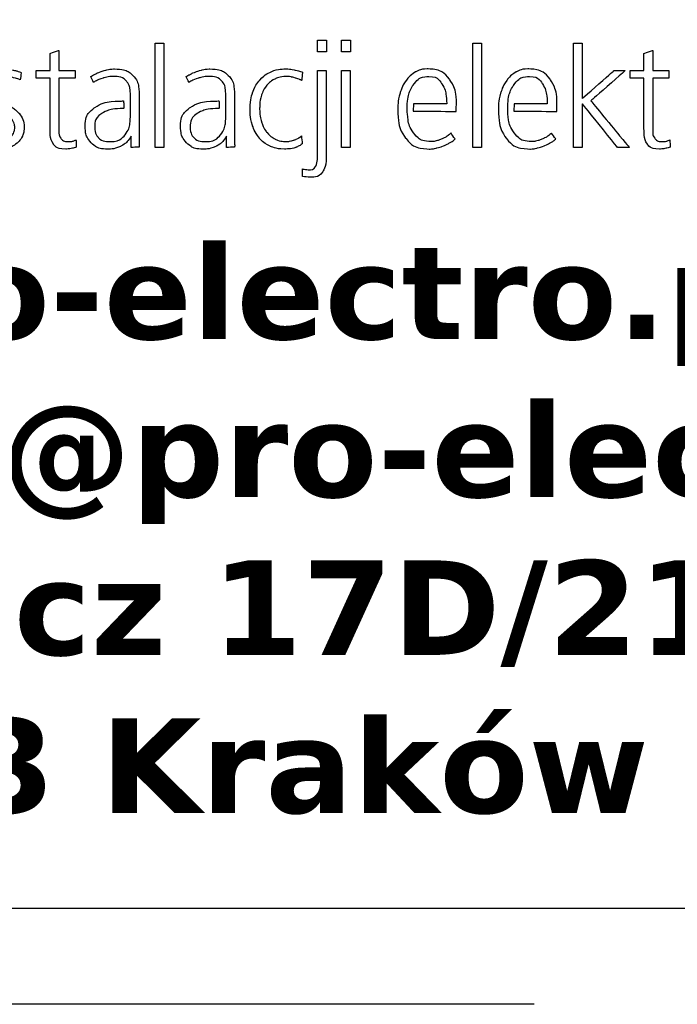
# Model space of a CAD drawing. Header units: centimetres. Extents: x -120 to 11700, y -2329 to 333.
# Tile 7 of 18: x 94 to 101, y -1 to 9. Entities that reach past the tile are written whole.
import ezdxf

# ---------------------------------------------------------------- set-up
doc = ezdxf.new("R2010")
doc.units = ezdxf.units.CM
doc.linetypes.add('BORDER', pattern=[1.75, 0.5, -0.25, 0.5, -0.25, 0, -0.25])
doc.linetypes.add('HIDDEN', pattern=[0.375, 0.25, -0.125])
doc.layers.add('E_linie pomocnicze', color=252, linetype='Continuous', plot=False)
doc.layers.add('E_tabelka_ramka', color=5, linetype='Continuous')
doc.layers.add('logo', color=251, linetype='Continuous')
doc.styles.add('firma', font='DEJAVUSERIF.TTF', dxfattribs={"height": 30})

# ---------------------------------------------------------------- blocks, each defined once
blk = doc.blocks.new('E_ramka_A4_tablice')
at = {"ltscale": 10}
blk.add_line((0, 0), (286, 0), dxfattribs=at)
blk.add_lwpolyline([(79.972, 0), (109.972, 0), (109.972, 16), (79.972, 16)], close=True)
at = {"layer": 'E_linie pomocnicze', "linetype": 'HIDDEN', "ltscale": 50}
blk.add_lwpolyline([(-1, 181), (287, 181), (287, -1), (-1, -1)], close=True, dxfattribs=at)
blk = doc.blocks.new('A$C66C0421A')
at = {"layer": 'logo', "ltscale": 0.5}
for points, knots in [([(-204.87, 39.18), (-204.87, 39.18), (-203, 39.18), (-203, 39.18), (-203, 39.18), (-203, 39.18), (-203, 41.67), (-203, 41.67), (-203, 41.67), (-203, 41.67), (-204.87, 41.67), (-204.87, 41.67), (-204.87, 41.67), (-204.87, 41.67), (-204.87, 39.18), (-204.87, 39.18)], [0, 0, 0, 0, 0.25, 0.25, 0.25, 0.375, 0.5, 0.5, 0.5, 0.625, 0.75, 0.75, 0.75, 0.875, 1, 1, 1, 1]), ([(-199.78, 39.18), (-199.78, 39.18), (-197.9, 39.18), (-197.9, 39.18), (-197.9, 39.18), (-197.9, 39.18), (-197.9, 41.67), (-197.9, 41.67), (-197.9, 41.67), (-197.9, 41.67), (-199.78, 41.67), (-199.78, 41.67), (-199.78, 41.67), (-199.78, 41.67), (-199.78, 39.18), (-199.78, 39.18)], [0, 0, 0, 0, 0.25, 0.25, 0.25, 0.375, 0.5, 0.5, 0.5, 0.625, 0.75, 0.75, 0.75, 0.875, 1, 1, 1, 1]), ([(-259.49, 22.49), (-259.49, 22.49), (-259.49, 33.65), (-259.49, 33.65), (-259.49, 33.65), (-259.49, 33.65), (-256.06, 33.65), (-256.06, 33.65), (-256.06, 33.65), (-256.06, 33.65), (-256.06, 35.23), (-256.06, 35.23), (-256.06, 35.23), (-256.06, 35.23), (-259.49, 35.23), (-259.49, 35.23), (-259.49, 35.23), (-259.49, 35.23), (-259.49, 39.51), (-259.49, 39.51), (-259.49, 39.51), (-259.49, 39.51), (-261.34, 38.86), (-261.34, 38.86), (-261.34, 38.86), (-261.34, 38.86), (-261.34, 35.23), (-261.34, 35.23), (-261.34, 35.23), (-261.34, 35.23), (-264.26, 35.23), (-264.26, 35.23), (-264.26, 35.23), (-264.26, 35.23), (-264.26, 33.65), (-264.26, 33.65), (-264.26, 33.65), (-264.26, 33.65), (-261.34, 33.65), (-261.34, 33.65), (-261.34, 33.65), (-261.34, 33.65), (-261.34, 23.08), (-261.34, 23.08), (-261.34, 23.08), (-261.34, 21.49), (-261.1, 20.37), (-260.62, 19.69), (-260.62, 19.69), (-260.14, 19.02), (-259.28, 18.68), (-258.03, 18.68), (-258.03, 18.68), (-257.52, 18.68), (-257.05, 18.74), (-256.62, 18.84), (-256.62, 18.84), (-256.19, 18.95), (-255.92, 19.03), (-255.8, 19.09), (-255.8, 19.09), (-255.8, 19.09), (-255.86, 20.59), (-255.86, 20.59), (-255.86, 20.59), (-256.02, 20.53), (-256.23, 20.46), (-256.49, 20.37), (-256.49, 20.37), (-256.75, 20.28), (-257.1, 20.24), (-257.53, 20.24), (-257.53, 20.24), (-258.13, 20.24), (-258.61, 20.43), (-258.96, 20.82), (-258.96, 20.82), (-259.32, 21.21), (-259.49, 21.77), (-259.49, 22.49)], [0, 0, 0, 0, 0.05, 0.05, 0.05, 0.075, 0.1, 0.1, 0.1, 0.125, 0.15, 0.15, 0.15, 0.175, 0.2, 0.2, 0.2, 0.225, 0.25, 0.25, 0.25, 0.275, 0.3, 0.3, 0.3, 0.325, 0.35, 0.35, 0.35, 0.375, 0.4, 0.4, 0.4, 0.425, 0.45, 0.45, 0.45, 0.475, 0.5, 0.5, 0.5, 0.525, 0.55, 0.55, 0.55, 0.575, 0.6, 0.6, 0.6, 0.625, 0.65, 0.65, 0.65, 0.675, 0.7, 0.7, 0.7, 0.725, 0.75, 0.75, 0.75, 0.775, 0.8, 0.8, 0.8, 0.825, 0.85, 0.85, 0.85, 0.875, 0.9, 0.9, 0.9, 0.925, 0.95, 0.95, 0.95, 0.975, 1, 1, 1, 1]), ([(-239.14, 41), (-239.14, 41), (-239.14, 19.03), (-239.14, 19.03), (-239.14, 19.03), (-239.14, 19.03), (-237.32, 19.03), (-237.32, 19.03), (-237.32, 19.03), (-237.32, 19.03), (-237.32, 41), (-237.32, 41), (-237.32, 41), (-237.32, 41), (-239.14, 41), (-239.14, 41)], [0, 0, 0, 0, 0.25, 0.25, 0.25, 0.375, 0.5, 0.5, 0.5, 0.625, 0.75, 0.75, 0.75, 0.875, 1, 1, 1, 1]), ([(-172.04, 41), (-172.04, 41), (-172.04, 19.03), (-172.04, 19.03), (-172.04, 19.03), (-172.04, 19.03), (-170.23, 19.03), (-170.23, 19.03), (-170.23, 19.03), (-170.23, 19.03), (-170.23, 41), (-170.23, 41), (-170.23, 41), (-170.23, 41), (-172.04, 41), (-172.04, 41)], [0, 0, 0, 0, 0.25, 0.25, 0.25, 0.375, 0.5, 0.5, 0.5, 0.625, 0.75, 0.75, 0.75, 0.875, 1, 1, 1, 1]), ([(-150.81, 41), (-150.81, 41), (-150.81, 19.03), (-150.81, 19.03), (-150.81, 19.03), (-150.81, 19.03), (-148.97, 19.03), (-148.97, 19.03), (-148.97, 19.03), (-148.97, 19.03), (-148.97, 28.11), (-148.97, 28.11), (-148.97, 28.11), (-148.97, 28.11), (-148.91, 28.2), (-148.91, 28.2), (-148.91, 28.2), (-148.91, 28.2), (-141.53, 19.03), (-141.53, 19.03), (-141.53, 19.03), (-141.53, 19.03), (-139.04, 19.03), (-139.04, 19.03), (-139.04, 19.03), (-139.04, 19.03), (-147.15, 28.85), (-147.15, 28.85), (-147.15, 28.85), (-147.15, 28.85), (-139.89, 35.23), (-139.89, 35.23), (-139.89, 35.23), (-139.89, 35.23), (-142.26, 35.23), (-142.26, 35.23), (-142.26, 35.23), (-142.26, 35.23), (-148.97, 29.34), (-148.97, 29.34), (-148.97, 29.34), (-148.97, 29.34), (-148.97, 41), (-148.97, 41), (-148.97, 41), (-148.97, 41), (-150.81, 41), (-150.81, 41)], [0, 0, 0, 0, 0.083333, 0.083333, 0.083333, 0.125, 0.166667, 0.166667, 0.166667, 0.208333, 0.25, 0.25, 0.25, 0.291667, 0.333333, 0.333333, 0.333333, 0.375, 0.416667, 0.416667, 0.416667, 0.458333, 0.5, 0.5, 0.5, 0.541667, 0.583333, 0.583333, 0.583333, 0.625, 0.666667, 0.666667, 0.666667, 0.708333, 0.75, 0.75, 0.75, 0.791667, 0.833333, 0.833333, 0.833333, 0.875, 0.916667, 0.916667, 0.916667, 0.958333, 1, 1, 1, 1]), ([(-134.09, 22.49), (-134.09, 22.49), (-134.09, 33.65), (-134.09, 33.65), (-134.09, 33.65), (-134.09, 33.65), (-130.66, 33.65), (-130.66, 33.65), (-130.66, 33.65), (-130.66, 33.65), (-130.66, 35.23), (-130.66, 35.23), (-130.66, 35.23), (-130.66, 35.23), (-134.09, 35.23), (-134.09, 35.23), (-134.09, 35.23), (-134.09, 35.23), (-134.09, 39.51), (-134.09, 39.51), (-134.09, 39.51), (-134.09, 39.51), (-135.93, 38.86), (-135.93, 38.86), (-135.93, 38.86), (-135.93, 38.86), (-135.93, 35.23), (-135.93, 35.23), (-135.93, 35.23), (-135.93, 35.23), (-138.86, 35.23), (-138.86, 35.23), (-138.86, 35.23), (-138.86, 35.23), (-138.86, 33.65), (-138.86, 33.65), (-138.86, 33.65), (-138.86, 33.65), (-135.93, 33.65), (-135.93, 33.65), (-135.93, 33.65), (-135.93, 33.65), (-135.93, 23.08), (-135.93, 23.08), (-135.93, 23.08), (-135.93, 21.49), (-135.69, 20.37), (-135.22, 19.69), (-135.22, 19.69), (-134.74, 19.02), (-133.87, 18.68), (-132.62, 18.68), (-132.62, 18.68), (-132.12, 18.68), (-131.65, 18.74), (-131.22, 18.84), (-131.22, 18.84), (-130.79, 18.95), (-130.52, 19.03), (-130.4, 19.09), (-130.4, 19.09), (-130.4, 19.09), (-130.46, 20.59), (-130.46, 20.59), (-130.46, 20.59), (-130.61, 20.53), (-130.82, 20.46), (-131.09, 20.37), (-131.09, 20.37), (-131.35, 20.28), (-131.7, 20.24), (-132.13, 20.24), (-132.13, 20.24), (-132.73, 20.24), (-133.21, 20.43), (-133.56, 20.82), (-133.56, 20.82), (-133.91, 21.21), (-134.09, 21.77), (-134.09, 22.49)], [0, 0, 0, 0, 0.05, 0.05, 0.05, 0.075, 0.1, 0.1, 0.1, 0.125, 0.15, 0.15, 0.15, 0.175, 0.2, 0.2, 0.2, 0.225, 0.25, 0.25, 0.25, 0.275, 0.3, 0.3, 0.3, 0.325, 0.35, 0.35, 0.35, 0.375, 0.4, 0.4, 0.4, 0.425, 0.45, 0.45, 0.45, 0.475, 0.5, 0.5, 0.5, 0.525, 0.55, 0.55, 0.55, 0.575, 0.6, 0.6, 0.6, 0.625, 0.65, 0.65, 0.65, 0.675, 0.7, 0.7, 0.7, 0.725, 0.75, 0.75, 0.75, 0.775, 0.8, 0.8, 0.8, 0.825, 0.85, 0.85, 0.85, 0.875, 0.9, 0.9, 0.9, 0.925, 0.95, 0.95, 0.95, 0.975, 1, 1, 1, 1]), ([(-266.81, 23.34), (-266.81, 24.51), (-267.17, 25.47), (-267.88, 26.22), (-267.88, 26.22), (-268.59, 26.98), (-269.58, 27.64), (-270.82, 28.2), (-270.82, 28.2), (-271.76, 28.63), (-272.55, 29.09), (-273.18, 29.59), (-273.18, 29.59), (-273.82, 30.09), (-274.13, 30.66), (-274.13, 31.31), (-274.13, 31.31), (-274.13, 32.13), (-273.88, 32.78), (-273.37, 33.27), (-273.37, 33.27), (-272.86, 33.76), (-272.08, 34), (-271.03, 34), (-271.03, 34), (-270.46, 34), (-269.86, 33.93), (-269.23, 33.78), (-269.23, 33.78), (-268.59, 33.63), (-268.06, 33.46), (-267.63, 33.27), (-267.63, 33.27), (-267.63, 33.27), (-267.43, 34.82), (-267.43, 34.82), (-267.43, 34.82), (-267.58, 34.9), (-267.8, 34.98), (-268.09, 35.07), (-268.09, 35.07), (-268.37, 35.16), (-268.69, 35.24), (-269.04, 35.32), (-269.04, 35.32), (-269.39, 35.4), (-269.75, 35.46), (-270.12, 35.51), (-270.12, 35.51), (-270.49, 35.56), (-270.83, 35.58), (-271.15, 35.58), (-271.15, 35.58), (-271.85, 35.58), (-272.5, 35.48), (-273.09, 35.29), (-273.09, 35.29), (-273.69, 35.09), (-274.2, 34.82), (-274.62, 34.45), (-274.62, 34.45), (-275.04, 34.09), (-275.37, 33.64), (-275.61, 33.11), (-275.61, 33.11), (-275.86, 32.57), (-275.98, 31.96), (-275.98, 31.28), (-275.98, 31.28), (-275.98, 30.63), (-275.85, 30.07), (-275.6, 29.59), (-275.6, 29.59), (-275.34, 29.11), (-275.02, 28.7), (-274.63, 28.35), (-274.63, 28.35), (-274.24, 28), (-273.81, 27.69), (-273.34, 27.44), (-273.34, 27.44), (-272.87, 27.19), (-272.43, 26.95), (-272, 26.74), (-272, 26.74), (-271.57, 26.52), (-271.16, 26.3), (-270.77, 26.08), (-270.77, 26.08), (-270.38, 25.85), (-270.03, 25.6), (-269.74, 25.33), (-269.74, 25.33), (-269.45, 25.06), (-269.22, 24.74), (-269.05, 24.38), (-269.05, 24.38), (-268.89, 24.02), (-268.8, 23.6), (-268.8, 23.13), (-268.8, 23.13), (-268.8, 22.72), (-268.89, 22.34), (-269.07, 21.99), (-269.07, 21.99), (-269.24, 21.64), (-269.49, 21.34), (-269.8, 21.08), (-269.8, 21.08), (-270.11, 20.83), (-270.47, 20.63), (-270.87, 20.48), (-270.87, 20.48), (-271.27, 20.34), (-271.7, 20.26), (-272.17, 20.26), (-272.17, 20.26), (-272.58, 20.26), (-273, 20.3), (-273.42, 20.38), (-273.42, 20.38), (-273.84, 20.46), (-274.22, 20.55), (-274.57, 20.66), (-274.57, 20.66), (-274.92, 20.77), (-275.23, 20.88), (-275.48, 21), (-275.48, 21), (-275.73, 21.11), (-275.9, 21.21), (-275.98, 21.29), (-275.98, 21.29), (-275.98, 21.29), (-276.18, 19.47), (-276.18, 19.47), (-276.18, 19.47), (-275.81, 19.26), (-275.25, 19.07), (-274.49, 18.9), (-274.49, 18.9), (-273.72, 18.74), (-272.95, 18.65), (-272.17, 18.65), (-272.17, 18.65), (-271.35, 18.65), (-270.61, 18.77), (-269.96, 18.99), (-269.96, 18.99), (-269.31, 19.22), (-268.75, 19.53), (-268.28, 19.94), (-268.28, 19.94), (-267.81, 20.35), (-267.45, 20.85), (-267.19, 21.42), (-267.19, 21.42), (-266.94, 22), (-266.81, 22.64), (-266.81, 23.34)], [0, 0, 0, 0, 0.025, 0.025, 0.025, 0.0375, 0.05, 0.05, 0.05, 0.0625, 0.075, 0.075, 0.075, 0.0875, 0.1, 0.1, 0.1, 0.1125, 0.125, 0.125, 0.125, 0.1375, 0.15, 0.15, 0.15, 0.1625, 0.175, 0.175, 0.175, 0.1875, 0.2, 0.2, 0.2, 0.2125, 0.225, 0.225, 0.225, 0.2375, 0.25, 0.25, 0.25, 0.2625, 0.275, 0.275, 0.275, 0.2875, 0.3, 0.3, 0.3, 0.3125, 0.325, 0.325, 0.325, 0.3375, 0.35, 0.35, 0.35, 0.3625, 0.375, 0.375, 0.375, 0.3875, 0.4, 0.4, 0.4, 0.4125, 0.425, 0.425, 0.425, 0.4375, 0.45, 0.45, 0.45, 0.4625, 0.475, 0.475, 0.475, 0.4875, 0.5, 0.5, 0.5, 0.5125, 0.525, 0.525, 0.525, 0.5375, 0.55, 0.55, 0.55, 0.5625, 0.575, 0.575, 0.575, 0.5875, 0.6, 0.6, 0.6, 0.6125, 0.625, 0.625, 0.625, 0.6375, 0.65, 0.65, 0.65, 0.6625, 0.675, 0.675, 0.675, 0.6875, 0.7, 0.7, 0.7, 0.7125, 0.725, 0.725, 0.725, 0.7375, 0.75, 0.75, 0.75, 0.7625, 0.775, 0.775, 0.775, 0.7875, 0.8, 0.8, 0.8, 0.8125, 0.825, 0.825, 0.825, 0.8375, 0.85, 0.85, 0.85, 0.8625, 0.875, 0.875, 0.875, 0.8875, 0.9, 0.9, 0.9, 0.9125, 0.925, 0.925, 0.925, 0.9375, 0.95, 0.95, 0.95, 0.9625, 0.975, 0.975, 0.975, 0.9875, 1, 1, 1, 1]), ([(-245.81, 27.23), (-245.79, 27.23), (-245.78, 27.31), (-245.78, 27.47), (-245.78, 27.47), (-245.78, 27.63), (-245.78, 27.8), (-245.78, 28), (-245.78, 28), (-245.78, 28.21), (-245.79, 28.4), (-245.8, 28.57), (-245.8, 28.57), (-245.81, 28.73), (-245.81, 28.82), (-245.81, 28.82), (-245.81, 28.82), (-245.81, 28.82), (-246.02, 28.82), (-246.02, 28.82), (-246.02, 28.82), (-248.6, 28.82), (-250.56, 28.35), (-251.91, 27.43), (-251.91, 27.43), (-253.25, 26.5), (-253.93, 25.18), (-253.93, 23.46), (-253.93, 23.46), (-253.93, 22.05), (-253.5, 20.9), (-252.65, 20), (-252.65, 20), (-251.8, 19.1), (-250.62, 18.65), (-249.09, 18.65), (-249.09, 18.65), (-248.22, 18.65), (-247.35, 18.85), (-246.49, 19.24), (-246.49, 19.24), (-245.63, 19.63), (-244.87, 20.35), (-244.2, 21.41), (-244.2, 21.41), (-244.2, 21.41), (-244.2, 19.03), (-244.2, 19.03), (-244.2, 19.03), (-244.2, 19.03), (-242.53, 19.06), (-242.53, 19.06), (-242.53, 19.06), (-242.53, 19.06), (-242.52, 19.12), (-242.5, 19.24), (-242.5, 19.24), (-242.49, 19.36), (-242.49, 19.52), (-242.5, 19.74), (-242.5, 19.74), (-242.52, 19.97), (-242.53, 20.24), (-242.53, 20.53), (-242.53, 20.53), (-242.53, 20.82), (-242.53, 21.13), (-242.53, 21.47), (-242.53, 21.47), (-242.53, 21.47), (-242.53, 30.25), (-242.53, 30.25), (-242.53, 30.25), (-242.53, 32.01), (-242.97, 33.34), (-243.85, 34.23), (-243.85, 34.23), (-244.73, 35.13), (-246.03, 35.58), (-247.75, 35.58), (-247.75, 35.58), (-248.27, 35.58), (-248.81, 35.51), (-249.36, 35.38), (-249.36, 35.38), (-249.9, 35.24), (-250.41, 35.08), (-250.87, 34.91), (-250.87, 34.91), (-251.32, 34.73), (-251.73, 34.55), (-252.07, 34.37), (-252.07, 34.37), (-252.41, 34.18), (-252.64, 34.05), (-252.75, 33.97), (-252.75, 33.97), (-252.75, 33.97), (-252.17, 32.74), (-252.17, 32.74), (-252.17, 32.74), (-251.58, 33.13), (-250.9, 33.44), (-250.12, 33.66), (-250.12, 33.66), (-249.34, 33.89), (-248.58, 34), (-247.83, 34), (-247.83, 34), (-246.72, 34), (-245.87, 33.7), (-245.27, 33.09), (-245.27, 33.09), (-244.68, 32.49), (-244.38, 31.53), (-244.38, 30.22), (-244.38, 30.22), (-244.38, 30.22), (-244.38, 28.79), (-244.38, 28.79), (-244.38, 28.79), (-244.38, 28.79), (-244.38, 26.91), (-244.38, 26.91), (-244.38, 26.91), (-244.38, 26.91), (-244.38, 25.51), (-244.38, 25.51), (-244.38, 25.51), (-244.38, 23.95), (-244.75, 22.68), (-245.48, 21.71), (-245.48, 21.71), (-246.21, 20.75), (-247.3, 20.26), (-248.74, 20.26), (-248.74, 20.26), (-249.86, 20.26), (-250.66, 20.55), (-251.16, 21.11), (-251.16, 21.11), (-251.66, 21.68), (-251.91, 22.46), (-251.91, 23.46), (-251.91, 23.46), (-251.91, 24.63), (-251.4, 25.54), (-250.4, 26.2), (-250.4, 26.2), (-249.39, 26.85), (-247.86, 27.2), (-245.81, 27.23)], [0, 0, 0, 0, 0.026316, 0.026316, 0.026316, 0.039474, 0.052632, 0.052632, 0.052632, 0.065789, 0.078947, 0.078947, 0.078947, 0.092105, 0.105263, 0.105263, 0.105263, 0.118421, 0.131579, 0.131579, 0.131579, 0.144737, 0.157895, 0.157895, 0.157895, 0.171053, 0.184211, 0.184211, 0.184211, 0.197368, 0.210526, 0.210526, 0.210526, 0.223684, 0.236842, 0.236842, 0.236842, 0.25, 0.263158, 0.263158, 0.263158, 0.276316, 0.289474, 0.289474, 0.289474, 0.302632, 0.315789, 0.315789, 0.315789, 0.328947, 0.342105, 0.342105, 0.342105, 0.355263, 0.368421, 0.368421, 0.368421, 0.381579, 0.394737, 0.394737, 0.394737, 0.407895, 0.421053, 0.421053, 0.421053, 0.434211, 0.447368, 0.447368, 0.447368, 0.460526, 0.473684, 0.473684, 0.473684, 0.486842, 0.5, 0.5, 0.5, 0.513158, 0.526316, 0.526316, 0.526316, 0.539474, 0.552632, 0.552632, 0.552632, 0.565789, 0.578947, 0.578947, 0.578947, 0.592105, 0.605263, 0.605263, 0.605263, 0.618421, 0.631579, 0.631579, 0.631579, 0.644737, 0.657895, 0.657895, 0.657895, 0.671053, 0.684211, 0.684211, 0.684211, 0.697368, 0.710526, 0.710526, 0.710526, 0.723684, 0.736842, 0.736842, 0.736842, 0.75, 0.763158, 0.763158, 0.763158, 0.776316, 0.789474, 0.789474, 0.789474, 0.802632, 0.815789, 0.815789, 0.815789, 0.828947, 0.842105, 0.842105, 0.842105, 0.855263, 0.868421, 0.868421, 0.868421, 0.881579, 0.894737, 0.894737, 0.894737, 0.907895, 0.921053, 0.921053, 0.921053, 0.934211, 0.947368, 0.947368, 0.947368, 0.960526, 0.973684, 0.973684, 0.973684, 0.986842, 1, 1, 1, 1]), ([(-225.67, 27.23), (-225.65, 27.23), (-225.64, 27.31), (-225.64, 27.47), (-225.64, 27.47), (-225.64, 27.63), (-225.64, 27.8), (-225.64, 28), (-225.64, 28), (-225.64, 28.21), (-225.64, 28.4), (-225.65, 28.57), (-225.65, 28.57), (-225.66, 28.73), (-225.67, 28.82), (-225.67, 28.82), (-225.67, 28.82), (-225.67, 28.82), (-225.87, 28.82), (-225.87, 28.82), (-225.87, 28.82), (-228.45, 28.82), (-230.41, 28.35), (-231.76, 27.43), (-231.76, 27.43), (-233.1, 26.5), (-233.78, 25.18), (-233.78, 23.46), (-233.78, 23.46), (-233.78, 22.05), (-233.35, 20.9), (-232.5, 20), (-232.5, 20), (-231.65, 19.1), (-230.47, 18.65), (-228.95, 18.65), (-228.95, 18.65), (-228.07, 18.65), (-227.2, 18.85), (-226.34, 19.24), (-226.34, 19.24), (-225.48, 19.63), (-224.72, 20.35), (-224.05, 21.41), (-224.05, 21.41), (-224.05, 21.41), (-224.05, 19.03), (-224.05, 19.03), (-224.05, 19.03), (-224.05, 19.03), (-222.39, 19.06), (-222.39, 19.06), (-222.39, 19.06), (-222.39, 19.06), (-222.38, 19.12), (-222.36, 19.24), (-222.36, 19.24), (-222.34, 19.36), (-222.34, 19.52), (-222.36, 19.74), (-222.36, 19.74), (-222.38, 19.97), (-222.39, 20.24), (-222.39, 20.53), (-222.39, 20.53), (-222.39, 20.82), (-222.39, 21.13), (-222.39, 21.47), (-222.39, 21.47), (-222.39, 21.47), (-222.39, 30.25), (-222.39, 30.25), (-222.39, 30.25), (-222.39, 32.01), (-222.82, 33.34), (-223.7, 34.23), (-223.7, 34.23), (-224.58, 35.13), (-225.88, 35.58), (-227.6, 35.58), (-227.6, 35.58), (-228.13, 35.58), (-228.66, 35.51), (-229.21, 35.38), (-229.21, 35.38), (-229.76, 35.24), (-230.26, 35.08), (-230.72, 34.91), (-230.72, 34.91), (-231.18, 34.73), (-231.58, 34.55), (-231.92, 34.37), (-231.92, 34.37), (-232.26, 34.18), (-232.49, 34.05), (-232.61, 33.97), (-232.61, 33.97), (-232.61, 33.97), (-232.02, 32.74), (-232.02, 32.74), (-232.02, 32.74), (-231.43, 33.13), (-230.75, 33.44), (-229.97, 33.66), (-229.97, 33.66), (-229.19, 33.89), (-228.43, 34), (-227.69, 34), (-227.69, 34), (-226.57, 34), (-225.72, 33.7), (-225.12, 33.09), (-225.12, 33.09), (-224.53, 32.49), (-224.23, 31.53), (-224.23, 30.22), (-224.23, 30.22), (-224.23, 30.22), (-224.23, 28.79), (-224.23, 28.79), (-224.23, 28.79), (-224.23, 28.79), (-224.23, 26.91), (-224.23, 26.91), (-224.23, 26.91), (-224.23, 26.91), (-224.23, 25.51), (-224.23, 25.51), (-224.23, 25.51), (-224.23, 23.95), (-224.6, 22.68), (-225.33, 21.71), (-225.33, 21.71), (-226.06, 20.75), (-227.15, 20.26), (-228.59, 20.26), (-228.59, 20.26), (-229.71, 20.26), (-230.51, 20.55), (-231.01, 21.11), (-231.01, 21.11), (-231.51, 21.68), (-231.76, 22.46), (-231.76, 23.46), (-231.76, 23.46), (-231.76, 24.63), (-231.25, 25.54), (-230.25, 26.2), (-230.25, 26.2), (-229.24, 26.85), (-227.72, 27.2), (-225.67, 27.23)], [0, 0, 0, 0, 0.026316, 0.026316, 0.026316, 0.039474, 0.052632, 0.052632, 0.052632, 0.065789, 0.078947, 0.078947, 0.078947, 0.092105, 0.105263, 0.105263, 0.105263, 0.118421, 0.131579, 0.131579, 0.131579, 0.144737, 0.157895, 0.157895, 0.157895, 0.171053, 0.184211, 0.184211, 0.184211, 0.197368, 0.210526, 0.210526, 0.210526, 0.223684, 0.236842, 0.236842, 0.236842, 0.25, 0.263158, 0.263158, 0.263158, 0.276316, 0.289474, 0.289474, 0.289474, 0.302632, 0.315789, 0.315789, 0.315789, 0.328947, 0.342105, 0.342105, 0.342105, 0.355263, 0.368421, 0.368421, 0.368421, 0.381579, 0.394737, 0.394737, 0.394737, 0.407895, 0.421053, 0.421053, 0.421053, 0.434211, 0.447368, 0.447368, 0.447368, 0.460526, 0.473684, 0.473684, 0.473684, 0.486842, 0.5, 0.5, 0.5, 0.513158, 0.526316, 0.526316, 0.526316, 0.539474, 0.552632, 0.552632, 0.552632, 0.565789, 0.578947, 0.578947, 0.578947, 0.592105, 0.605263, 0.605263, 0.605263, 0.618421, 0.631579, 0.631579, 0.631579, 0.644737, 0.657895, 0.657895, 0.657895, 0.671053, 0.684211, 0.684211, 0.684211, 0.697368, 0.710526, 0.710526, 0.710526, 0.723684, 0.736842, 0.736842, 0.736842, 0.75, 0.763158, 0.763158, 0.763158, 0.776316, 0.789474, 0.789474, 0.789474, 0.802632, 0.815789, 0.815789, 0.815789, 0.828947, 0.842105, 0.842105, 0.842105, 0.855263, 0.868421, 0.868421, 0.868421, 0.881579, 0.894737, 0.894737, 0.894737, 0.907895, 0.921053, 0.921053, 0.921053, 0.934211, 0.947368, 0.947368, 0.947368, 0.960526, 0.973684, 0.973684, 0.973684, 0.986842, 1, 1, 1, 1]), ([(-208.27, 21.49), (-208.33, 21.4), (-208.45, 21.28), (-208.65, 21.14), (-208.65, 21.14), (-208.85, 21.01), (-209.09, 20.87), (-209.38, 20.75), (-209.38, 20.75), (-209.68, 20.62), (-210.01, 20.51), (-210.38, 20.41), (-210.38, 20.41), (-210.75, 20.31), (-211.12, 20.26), (-211.49, 20.26), (-211.49, 20.26), (-212.35, 20.26), (-213.12, 20.44), (-213.8, 20.78), (-213.8, 20.78), (-214.49, 21.12), (-215.07, 21.6), (-215.56, 22.21), (-215.56, 22.21), (-216.05, 22.83), (-216.43, 23.56), (-216.69, 24.41), (-216.69, 24.41), (-216.95, 25.26), (-217.08, 26.2), (-217.08, 27.23), (-217.08, 27.23), (-217.08, 28.25), (-216.95, 29.18), (-216.69, 30.02), (-216.69, 30.02), (-216.43, 30.86), (-216.04, 31.57), (-215.55, 32.15), (-215.55, 32.15), (-215.05, 32.74), (-214.45, 33.19), (-213.75, 33.52), (-213.75, 33.52), (-213.04, 33.84), (-212.25, 34), (-211.37, 34), (-211.37, 34), (-211.06, 34), (-210.74, 33.97), (-210.42, 33.9), (-210.42, 33.9), (-210.1, 33.83), (-209.8, 33.75), (-209.51, 33.66), (-209.51, 33.66), (-209.23, 33.58), (-208.97, 33.49), (-208.74, 33.4), (-208.74, 33.4), (-208.5, 33.31), (-208.33, 33.24), (-208.21, 33.18), (-208.21, 33.18), (-208.21, 33.18), (-208.03, 34.91), (-208.03, 34.91), (-208.03, 34.91), (-208.45, 35.06), (-208.96, 35.22), (-209.59, 35.36), (-209.59, 35.36), (-210.21, 35.51), (-210.9, 35.58), (-211.64, 35.58), (-211.64, 35.58), (-212.75, 35.58), (-213.77, 35.38), (-214.68, 34.97), (-214.68, 34.97), (-215.6, 34.56), (-216.39, 33.98), (-217.04, 33.24), (-217.04, 33.24), (-217.69, 32.5), (-218.2, 31.61), (-218.56, 30.57), (-218.56, 30.57), (-218.92, 29.54), (-219.11, 28.4), (-219.11, 27.15), (-219.11, 27.15), (-219.11, 25.86), (-218.93, 24.7), (-218.59, 23.66), (-218.59, 23.66), (-218.25, 22.63), (-217.77, 21.74), (-217.14, 21), (-217.14, 21), (-216.52, 20.26), (-215.76, 19.68), (-214.86, 19.28), (-214.86, 19.28), (-213.96, 18.88), (-212.96, 18.68), (-211.84, 18.68), (-211.84, 18.68), (-210.85, 18.68), (-210.06, 18.8), (-209.47, 19.02), (-209.47, 19.02), (-208.88, 19.24), (-208.43, 19.5), (-208.09, 19.8), (-208.09, 19.8), (-208.09, 19.8), (-208.27, 21.49), (-208.27, 21.49)], [0, 0, 0, 0, 0.033333, 0.033333, 0.033333, 0.05, 0.066667, 0.066667, 0.066667, 0.083333, 0.1, 0.1, 0.1, 0.116667, 0.133333, 0.133333, 0.133333, 0.15, 0.166667, 0.166667, 0.166667, 0.183333, 0.2, 0.2, 0.2, 0.216667, 0.233333, 0.233333, 0.233333, 0.25, 0.266667, 0.266667, 0.266667, 0.283333, 0.3, 0.3, 0.3, 0.316667, 0.333333, 0.333333, 0.333333, 0.35, 0.366667, 0.366667, 0.366667, 0.383333, 0.4, 0.4, 0.4, 0.416667, 0.433333, 0.433333, 0.433333, 0.45, 0.466667, 0.466667, 0.466667, 0.483333, 0.5, 0.5, 0.5, 0.516667, 0.533333, 0.533333, 0.533333, 0.55, 0.566667, 0.566667, 0.566667, 0.583333, 0.6, 0.6, 0.6, 0.616667, 0.633333, 0.633333, 0.633333, 0.65, 0.666667, 0.666667, 0.666667, 0.683333, 0.7, 0.7, 0.7, 0.716667, 0.733333, 0.733333, 0.733333, 0.75, 0.766667, 0.766667, 0.766667, 0.783333, 0.8, 0.8, 0.8, 0.816667, 0.833333, 0.833333, 0.833333, 0.85, 0.866667, 0.866667, 0.866667, 0.883333, 0.9, 0.9, 0.9, 0.916667, 0.933333, 0.933333, 0.933333, 0.95, 0.966667, 0.966667, 0.966667, 0.983333, 1, 1, 1, 1]), ([(-184.64, 26.68), (-184.64, 26.68), (-184.61, 28.2), (-184.61, 28.2), (-184.61, 28.2), (-184.61, 28.2), (-177.58, 28.2), (-177.58, 28.2), (-177.58, 28.2), (-177.62, 30.02), (-177.96, 31.44), (-178.6, 32.46), (-178.6, 32.46), (-179.25, 33.49), (-180.16, 34), (-181.33, 34), (-181.33, 34), (-182.73, 34), (-183.86, 33.37), (-184.72, 32.1), (-184.72, 32.1), (-185.39, 31.08), (-185.79, 29.78), (-185.92, 28.2), (-185.92, 28.2), (-185.92, 28.2), (-185.92, 26.62), (-185.92, 26.62), (-185.92, 26.62), (-185.83, 24.69), (-185.39, 23.18), (-184.61, 22.11), (-184.61, 22.11), (-183.71, 20.88), (-182.44, 20.26), (-180.8, 20.26), (-180.8, 20.26), (-180.39, 20.26), (-179.96, 20.33), (-179.51, 20.47), (-179.51, 20.47), (-179.06, 20.61), (-178.65, 20.77), (-178.27, 20.95), (-178.27, 20.95), (-177.89, 21.14), (-177.55, 21.33), (-177.27, 21.54), (-177.27, 21.54), (-176.99, 21.74), (-176.8, 21.91), (-176.7, 22.05), (-176.7, 22.05), (-176.7, 22.05), (-175.79, 20.79), (-175.79, 20.79), (-175.79, 20.79), (-175.99, 20.6), (-176.29, 20.38), (-176.7, 20.13), (-176.7, 20.13), (-177.11, 19.89), (-177.57, 19.66), (-178.08, 19.44), (-178.08, 19.44), (-178.58, 19.23), (-179.11, 19.05), (-179.64, 18.9), (-179.64, 18.9), (-180.18, 18.76), (-180.66, 18.68), (-181.09, 18.68), (-181.09, 18.68), (-183.34, 18.68), (-185.03, 19.41), (-186.17, 20.87), (-186.17, 20.87), (-187.32, 22.32), (-187.89, 24.41), (-187.89, 27.15), (-187.89, 27.15), (-187.89, 28.36), (-187.73, 29.48), (-187.42, 30.5), (-187.42, 30.5), (-187.11, 31.53), (-186.68, 32.41), (-186.13, 33.17), (-186.13, 33.17), (-185.58, 33.92), (-184.93, 34.51), (-184.17, 34.94), (-184.17, 34.94), (-183.41, 35.37), (-182.58, 35.58), (-181.68, 35.58), (-181.68, 35.58), (-179.63, 35.58), (-178.07, 34.86), (-177.01, 33.41), (-177.01, 33.41), (-175.94, 31.97), (-175.46, 29.95), (-175.56, 27.35), (-175.56, 27.35), (-175.56, 27.35), (-175.59, 26.62), (-175.59, 26.62), (-175.59, 26.62), (-175.59, 26.62), (-184.64, 26.68), (-184.64, 26.68)], [0, 0, 0, 0, 0.035714, 0.035714, 0.035714, 0.053571, 0.071429, 0.071429, 0.071429, 0.089286, 0.107143, 0.107143, 0.107143, 0.125, 0.142857, 0.142857, 0.142857, 0.160714, 0.178571, 0.178571, 0.178571, 0.196429, 0.214286, 0.214286, 0.214286, 0.232143, 0.25, 0.25, 0.25, 0.267857, 0.285714, 0.285714, 0.285714, 0.303571, 0.321429, 0.321429, 0.321429, 0.339286, 0.357143, 0.357143, 0.357143, 0.375, 0.392857, 0.392857, 0.392857, 0.410714, 0.428571, 0.428571, 0.428571, 0.446429, 0.464286, 0.464286, 0.464286, 0.482143, 0.5, 0.5, 0.5, 0.517857, 0.535714, 0.535714, 0.535714, 0.553571, 0.571429, 0.571429, 0.571429, 0.589286, 0.607143, 0.607143, 0.607143, 0.625, 0.642857, 0.642857, 0.642857, 0.660714, 0.678571, 0.678571, 0.678571, 0.696429, 0.714286, 0.714286, 0.714286, 0.732143, 0.75, 0.75, 0.75, 0.767857, 0.785714, 0.785714, 0.785714, 0.803571, 0.821429, 0.821429, 0.821429, 0.839286, 0.857143, 0.857143, 0.857143, 0.875, 0.892857, 0.892857, 0.892857, 0.910714, 0.928571, 0.928571, 0.928571, 0.946429, 0.964286, 0.964286, 0.964286, 0.982143, 1, 1, 1, 1]), ([(-163.4, 26.68), (-163.4, 26.68), (-163.37, 28.2), (-163.37, 28.2), (-163.37, 28.2), (-163.37, 28.2), (-156.35, 28.2), (-156.35, 28.2), (-156.35, 28.2), (-156.38, 30.02), (-156.73, 31.44), (-157.37, 32.46), (-157.37, 32.46), (-158.01, 33.49), (-158.92, 34), (-160.09, 34), (-160.09, 34), (-161.5, 34), (-162.63, 33.37), (-163.49, 32.1), (-163.49, 32.1), (-164.16, 31.08), (-164.56, 29.78), (-164.69, 28.2), (-164.69, 28.2), (-164.69, 28.2), (-164.69, 26.62), (-164.69, 26.62), (-164.69, 26.62), (-164.59, 24.69), (-164.16, 23.18), (-163.37, 22.11), (-163.37, 22.11), (-162.48, 20.88), (-161.21, 20.26), (-159.57, 20.26), (-159.57, 20.26), (-159.16, 20.26), (-158.73, 20.33), (-158.28, 20.47), (-158.28, 20.47), (-157.83, 20.61), (-157.41, 20.77), (-157.03, 20.95), (-157.03, 20.95), (-156.65, 21.14), (-156.32, 21.33), (-156.04, 21.54), (-156.04, 21.54), (-155.76, 21.74), (-155.56, 21.91), (-155.47, 22.05), (-155.47, 22.05), (-155.47, 22.05), (-154.56, 20.79), (-154.56, 20.79), (-154.56, 20.79), (-154.75, 20.6), (-155.06, 20.38), (-155.47, 20.13), (-155.47, 20.13), (-155.88, 19.89), (-156.34, 19.66), (-156.84, 19.44), (-156.84, 19.44), (-157.35, 19.23), (-157.87, 19.05), (-158.41, 18.9), (-158.41, 18.9), (-158.95, 18.76), (-159.43, 18.68), (-159.86, 18.68), (-159.86, 18.68), (-162.11, 18.68), (-163.8, 19.41), (-164.94, 20.87), (-164.94, 20.87), (-166.08, 22.32), (-166.65, 24.41), (-166.65, 27.15), (-166.65, 27.15), (-166.65, 28.36), (-166.5, 29.48), (-166.19, 30.5), (-166.19, 30.5), (-165.87, 31.53), (-165.44, 32.41), (-164.9, 33.17), (-164.9, 33.17), (-164.35, 33.92), (-163.7, 34.51), (-162.94, 34.94), (-162.94, 34.94), (-162.17, 35.37), (-161.34, 35.58), (-160.45, 35.58), (-160.45, 35.58), (-158.4, 35.58), (-156.84, 34.86), (-155.77, 33.41), (-155.77, 33.41), (-154.71, 31.97), (-154.23, 29.95), (-154.32, 27.35), (-154.32, 27.35), (-154.32, 27.35), (-154.35, 26.62), (-154.35, 26.62), (-154.35, 26.62), (-154.35, 26.62), (-163.4, 26.68), (-163.4, 26.68)], [0, 0, 0, 0, 0.035714, 0.035714, 0.035714, 0.053571, 0.071429, 0.071429, 0.071429, 0.089286, 0.107143, 0.107143, 0.107143, 0.125, 0.142857, 0.142857, 0.142857, 0.160714, 0.178571, 0.178571, 0.178571, 0.196429, 0.214286, 0.214286, 0.214286, 0.232143, 0.25, 0.25, 0.25, 0.267857, 0.285714, 0.285714, 0.285714, 0.303571, 0.321429, 0.321429, 0.321429, 0.339286, 0.357143, 0.357143, 0.357143, 0.375, 0.392857, 0.392857, 0.392857, 0.410714, 0.428571, 0.428571, 0.428571, 0.446429, 0.464286, 0.464286, 0.464286, 0.482143, 0.5, 0.5, 0.5, 0.517857, 0.535714, 0.535714, 0.535714, 0.553571, 0.571429, 0.571429, 0.571429, 0.589286, 0.607143, 0.607143, 0.607143, 0.625, 0.642857, 0.642857, 0.642857, 0.660714, 0.678571, 0.678571, 0.678571, 0.696429, 0.714286, 0.714286, 0.714286, 0.732143, 0.75, 0.75, 0.75, 0.767857, 0.785714, 0.785714, 0.785714, 0.803571, 0.821429, 0.821429, 0.821429, 0.839286, 0.857143, 0.857143, 0.857143, 0.875, 0.892857, 0.892857, 0.892857, 0.910714, 0.928571, 0.928571, 0.928571, 0.946429, 0.964286, 0.964286, 0.964286, 0.982143, 1, 1, 1, 1]), ([(-204.87, 35.23), (-204.87, 35.23), (-204.87, 17.57), (-204.87, 17.57), (-204.87, 17.57), (-204.87, 16.38), (-204.99, 15.53), (-205.24, 15.04), (-205.24, 15.04), (-205.48, 14.54), (-206.01, 14.29), (-206.83, 14.29), (-206.83, 14.29), (-206.83, 14.29), (-208.01, 14.47), (-208.01, 14.47), (-208.01, 14.47), (-208.01, 14.47), (-208.01, 12.86), (-208.01, 12.86), (-208.01, 12.86), (-208.01, 12.86), (-206.37, 12.71), (-206.37, 12.71), (-206.37, 12.71), (-205.18, 12.71), (-204.32, 13.08), (-203.8, 13.81), (-203.8, 13.81), (-203.29, 14.54), (-203.03, 15.65), (-203.03, 17.13), (-203.03, 17.13), (-203.03, 17.13), (-203.03, 35.23), (-203.03, 35.23), (-203.03, 35.23), (-203.03, 35.23), (-204.87, 35.23), (-204.87, 35.23)], [0, 0, 0, 0, 0.1, 0.1, 0.1, 0.15, 0.2, 0.2, 0.2, 0.25, 0.3, 0.3, 0.3, 0.35, 0.4, 0.4, 0.4, 0.45, 0.5, 0.5, 0.5, 0.55, 0.6, 0.6, 0.6, 0.65, 0.7, 0.7, 0.7, 0.75, 0.8, 0.8, 0.8, 0.85, 0.9, 0.9, 0.9, 0.95, 1, 1, 1, 1]), ([(-197.96, 19.03), (-197.96, 19.03), (-197.96, 35.23), (-197.96, 35.23), (-197.96, 35.23), (-197.96, 35.23), (-199.78, 35.23), (-199.78, 35.23), (-199.78, 35.23), (-199.78, 35.23), (-199.78, 19.03), (-199.78, 19.03), (-199.78, 19.03), (-199.78, 19.03), (-197.96, 19.03), (-197.96, 19.03)], [0, 0, 0, 0, 0.25, 0.25, 0.25, 0.375, 0.5, 0.5, 0.5, 0.625, 0.75, 0.75, 0.75, 0.875, 1, 1, 1, 1])]:
    blk.add_open_spline(points, degree=3, knots=knots, dxfattribs=at)
blk = doc.blocks.new('dane')
at = {"layer": 'logo', "linetype": 'BORDER', "ltscale": 20, "xscale": 0.04927999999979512, "yscale": 0.04927999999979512, "zscale": 0.04224000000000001}
blk.add_blockref('A$C66C0421A', (107.341, 6.976), dxfattribs=at)
at = {"layer": 'logo', "lineweight": 0, "insert": (94.972, 3.938), "char_height": 0.9856, "width": 22.45798, "attachment_point": 5, "style": 'firma'}
blk.add_mtext('{\\fDejaVu Serif|b1|i0|c238|p18;www.pro-electro.pl\\Pe-mail: biuro@pro-electro.pl\\Pul. Lubicz 17D/21\\P31-503 Kraków  }', dxfattribs=at)

msp = doc.modelspace()

# ---------------------------------------------------------------- linework, layer by layer
at = {"layer": 'E_linie pomocnicze'}
msp.add_line((0, 0), (11700, 0), dxfattribs=at)

# ---------------------------------------------------------------- block references
at = {"layer": 'E_tabelka_ramka'}
for name in ['E_ramka_A4_tablice', 'dane']:
    msp.add_blockref(name, (0, 0), dxfattribs=at)

doc.saveas('drawing.dxf')
